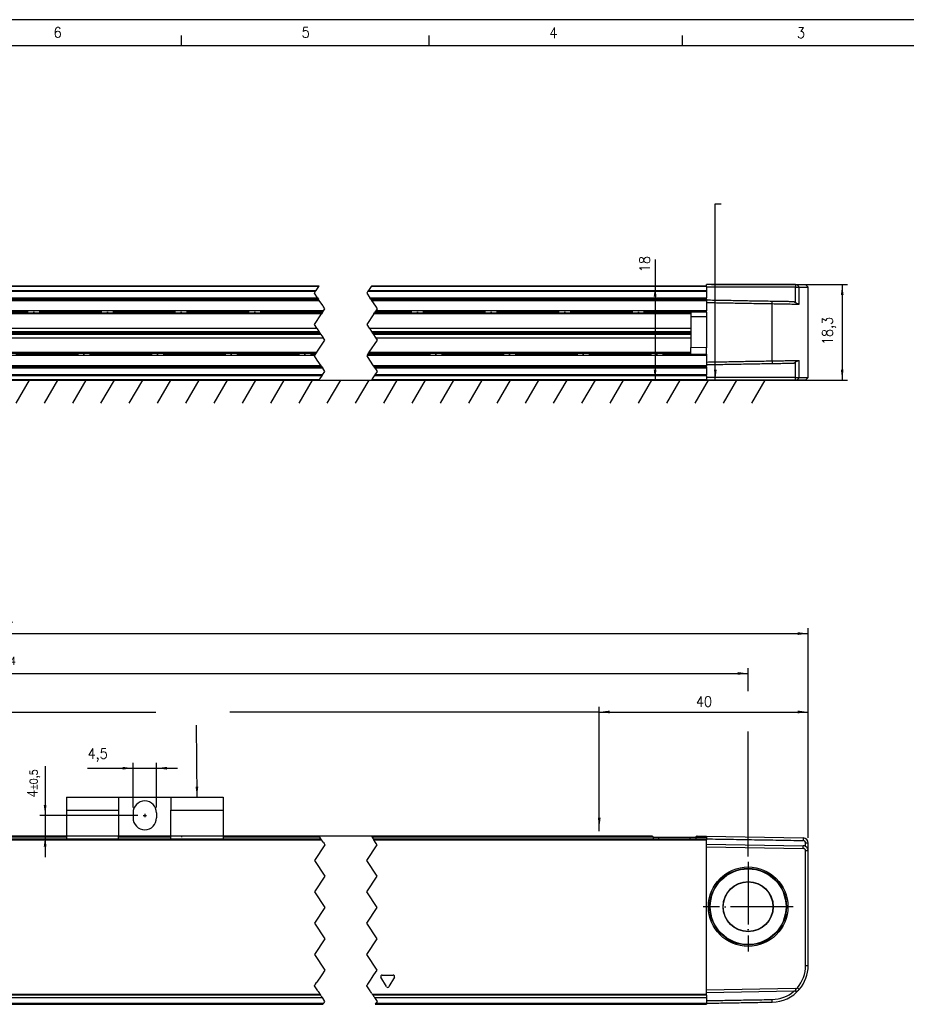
# Model space of a CAD drawing. Header units: millimetres. Extents: x -500 to 1129, y -592 to 328.
# Tile 16 of 23: x -180 to -10, y 139 to 328. Entities that reach past the tile are written whole.
import ezdxf

# ---------------------------------------------------------------- set-up
doc = ezdxf.new("R2010")
doc.units = ezdxf.units.MM
doc.linetypes.add('DOT_CENTER', pattern=[14, 12, -1, 0, -1])
doc.layers.add('1', color=7, linetype='Continuous')
doc.styles.add('CONVERTER_11', font='txt.shx', dxfattribs={"width": 0.9})
doc.dimstyles.new('ME10_DIM_12', dxfattribs={"dimtxt": 2, "dimasz": 2, "dimexe": 1, "dimexo": 1, "dimgap": 1, "dimtad": 1, "dimdsep": 46, "dimtxsty": 'CONVERTER_11', "dimsah": 1, "dimcen": 0.09, "dimclrd": 2, "dimclre": 2, "dimclrt": 2, "dimadec": 0, "dimazin": 0, "dimtfac": 1, "dimtdec": 4, "dimtix": 1, "dimtmove": 0, "dimatfit": 3, "dimfxl": 1, "dimtolj": 1, "dimtzin": 0, "dimarcsym": 0})
doc.dimstyles.new('ME10_DIM_13', dxfattribs={"dimtxt": 2, "dimasz": 2, "dimexe": 1, "dimexo": 1, "dimgap": 1, "dimtad": 1, "dimdsep": 46, "dimtxsty": 'CONVERTER_11', "dimsah": 1, "dimcen": 0.09, "dimclrd": 2, "dimclre": 2, "dimclrt": 2, "dimadec": 0, "dimazin": 0, "dimtfac": 1, "dimtdec": 4, "dimtix": 1, "dimtmove": 0, "dimatfit": 3, "dimfxl": 1, "dimtolj": 1, "dimtzin": 0, "dimarcsym": 0})
doc.dimstyles.new('ME10_DIM_22', dxfattribs={"dimtxt": 2, "dimasz": 2, "dimexe": 1, "dimexo": 1, "dimgap": 1, "dimtad": 1, "dimdsep": 46, "dimtxsty": 'CONVERTER_11', "dimsah": 1, "dimcen": 0.09, "dimclrd": 2, "dimclre": 2, "dimclrt": 2, "dimadec": 0, "dimazin": 0, "dimtfac": 1, "dimtdec": 4, "dimtix": 1, "dimtmove": 0, "dimatfit": 3, "dimfxl": 1, "dimtolj": 1, "dimtzin": 0, "dimarcsym": 0})
doc.dimstyles.new('ME10_DIM_23', dxfattribs={"dimtxt": 2, "dimasz": 2, "dimexe": 1, "dimexo": 1, "dimgap": 1, "dimtad": 1, "dimdsep": 46, "dimtxsty": 'CONVERTER_11', "dimsah": 1, "dimcen": 0.09, "dimclrd": 2, "dimclre": 2, "dimclrt": 2, "dimadec": 0, "dimazin": 0, "dimtol": 1, "dimtp": 0.5, "dimtm": 0.5, "dimtfac": 0.75, "dimtdec": 0, "dimtix": 1, "dimtmove": 0, "dimatfit": 3, "dimfxl": 1, "dimtolj": 1, "dimtzin": 0, "dimarcsym": 0})
doc.dimstyles.new('ME10_DIM_25', dxfattribs={"dimtxt": 2, "dimasz": 2, "dimexe": 1, "dimexo": 1, "dimgap": 1, "dimtad": 1, "dimdsep": 46, "dimtxsty": 'CONVERTER_11', "dimsah": 1, "dimcen": 0.09, "dimclrd": 2, "dimclre": 2, "dimclrt": 2, "dimadec": 0, "dimazin": 0, "dimtfac": 1, "dimtdec": 4, "dimtix": 1, "dimtmove": 0, "dimatfit": 3, "dimfxl": 1, "dimtolj": 1, "dimtzin": 0, "dimarcsym": 0})
doc.dimstyles.new('ME10_DIM_27', dxfattribs={"dimtxt": 2, "dimasz": 2, "dimexe": 1, "dimexo": 1, "dimgap": 1, "dimtad": 1, "dimdsep": 46, "dimtxsty": 'CONVERTER_11', "dimsah": 1, "dimcen": 0.09, "dimclrd": 2, "dimclre": 2, "dimclrt": 2, "dimadec": 0, "dimazin": 0, "dimtol": 1, "dimtp": 0.4, "dimtm": 0.4, "dimtfac": 0.75, "dimtdec": 0, "dimtix": 1, "dimtmove": 0, "dimatfit": 3, "dimfxl": 1, "dimtolj": 1, "dimtzin": 0, "dimarcsym": 0})
doc.dimstyles.new('ME10_DIM_28', dxfattribs={"dimtxt": 2, "dimasz": 2, "dimexe": 1, "dimexo": 1, "dimgap": 1, "dimtad": 1, "dimdsep": 46, "dimtxsty": 'CONVERTER_11', "dimsah": 1, "dimcen": 0.09, "dimclrd": 2, "dimclre": 2, "dimclrt": 2, "dimadec": 0, "dimazin": 0, "dimtol": 1, "dimtp": 0.4, "dimtm": 0.4, "dimtfac": 0.75, "dimtdec": 0, "dimtix": 1, "dimtmove": 0, "dimatfit": 3, "dimfxl": 1, "dimtolj": 1, "dimtzin": 0, "dimarcsym": 0})
doc.dimstyles.get("Standard").update_dxf_attribs({"dimtxt": 0.18, "dimasz": 0.18, "dimexe": 0.18, "dimexo": 0.0625, "dimgap": 0.09, "dimtad": 0, "dimtih": 1, "dimtoh": 1, "dimdec": 4, "dimzin": 0, "dimdsep": 46, "dimtxsty": 'Standard', "dimcen": 0.09, "dimadec": 0, "dimazin": 0, "dimtfac": 1, "dimtdec": 4, "dimtofl": 0, "dimtmove": 0, "dimatfit": 3, "dimfxl": 1, "dimtolj": 1, "dimtzin": 0, "dimarcsym": 0})

# ---------------------------------------------------------------- blocks, each defined once
blk = doc.blocks.new('REGLA_S-770__34', base_point=(-353.8, 258.75))
at = {"color": 7, "linetype": 'Continuous'}
for p, q in [((-353.3, 277.05), (-353.8, 276.55)), ((-353.8, 276.55), (-353.8, 259.25)), ((-352.1, 276.55), (-353.8, 276.55)), ((-351.72, 277.05), (-353.3, 277.05)), ((-351.36, 276.55), (-352.1, 276.55)), ((-351.35, 277.05), (-351.72, 277.05)), ((-337.3, 276.55), (-351.36, 276.55)), ((-334.3, 277.05), (-351.35, 277.05)), ((-334.3, 277.05), (-334.3, 276.75)), ((-316.17, 276.75), (-334.3, 276.75)), ((-276.43, 276.75), (-316.17, 276.75)), ((-244.3, 276.75), (-276.43, 276.75)), ((-203.87, 276.75), (-244.3, 276.75)), ((-122.39, 276.75), (-193.87, 276.75)), ((-48.27, 276.75), (-112.39, 276.75)), ((-31.22, 277.05), (-48.27, 277.05)), ((-48.27, 276.75), (-48.27, 277.05)), ((-48.27, 276.65), (-48.27, 276.75)), ((-48.27, 276.65), (-48.27, 276.55)), ((-48.27, 276.55), (-48.27, 275.93)), ((-31.21, 276.55), (-48.27, 276.55)), ((-48.27, 275.93), (-48.27, 275.75)), ((-48.27, 275.75), (-48.27, 274.49)), ((-31.22, 277.05), (-30.85, 277.05)), ((-31.21, 276.55), (-30.47, 276.55)), ((-30.85, 277.05), (-29.27, 277.05)), ((-30.47, 276.55), (-28.77, 276.55)), ((-29.27, 277.05), (-28.77, 276.55)), ((-28.77, 259.25), (-28.77, 276.55)), ((-351.04, 273.81), (-351.36, 273.59)), ((-244.3, 274.21), (-203.98, 274.21)), ((-193.98, 274.21), (-122.49, 274.21)), ((-112.49, 274.21), (-48.27, 274.21)), ((-48.27, 274.21), (-48.27, 274.49)), ((-48.27, 274.21), (-48.27, 274.1)), ((-48.27, 274.1), (-48.27, 274.01)), ((-48.27, 274.01), (-48.27, 273.6)), ((-48.27, 273.6), (-48.27, 271.98)), ((-31.53, 273.81), (-31.21, 273.59)), ((-51.27, 271.78), (-51.27, 270.83)), ((-48.27, 271.78), (-48.27, 271.98)), ((-48.27, 271.78), (-48.27, 270.85)), ((-48.27, 270.85), (-51.27, 270.83)), ((-51.27, 270.83), (-51.27, 264.97)), ((-244.3, 268.7), (-204.31, 268.7)), ((-244.3, 268.04), (-203.86, 268.04)), ((-194.31, 268.7), (-122.82, 268.7)), ((-193.86, 268.04), (-122.38, 268.04)), ((-112.82, 268.7), (-51.27, 268.7)), ((-112.38, 268.04), (-51.27, 268.04)), ((-203.67, 267.75), (-244.3, 267.75)), ((-203.48, 267.46), (-244.3, 267.46)), ((-203.04, 266.8), (-244.3, 266.8)), ((-122.19, 267.75), (-193.67, 267.75)), ((-122, 267.46), (-193.48, 267.46)), ((-121.56, 266.8), (-193.04, 266.8)), ((-51.27, 267.75), (-112.19, 267.75)), ((-51.27, 267.46), (-112, 267.46)), ((-51.27, 266.8), (-111.56, 266.8)), ((-51.27, 263.72), (-51.27, 264.97)), ((-48.27, 264.95), (-51.27, 264.97)), ((-48.27, 263.72), (-48.27, 264.95)), ((-351.04, 261.99), (-351.36, 262.21)), ((-48.27, 263.72), (-48.27, 263.52)), ((-48.27, 263.52), (-48.27, 262.2)), ((-31.53, 261.99), (-31.21, 262.21)), ((-203.37, 261.29), (-244.3, 261.29)), ((-121.88, 261.29), (-193.37, 261.29)), ((-48.27, 261.29), (-111.88, 261.29)), ((-48.27, 262.2), (-48.27, 261.7)), ((-48.27, 261.7), (-48.27, 261.49)), ((-48.27, 261.29), (-48.27, 261.49)), ((-48.27, 261.29), (-48.27, 261.01)), ((-48.27, 261.01), (-48.27, 259.75)), ((-352.1, 259.25), (-353.8, 259.25)), ((-353.3, 258.75), (-353.8, 259.25)), ((-351.72, 258.75), (-353.3, 258.75)), ((-351.36, 259.25), (-352.1, 259.25)), ((-351.35, 258.75), (-351.72, 258.75)), ((-351.36, 259.25), (-337.3, 259.25)), ((-351.35, 258.75), (-337.3, 258.75)), ((-337.3, 258.75), (-334.35, 258.75)), ((-328.57, 258.75), (-334.3, 258.75)), ((-320.03, 258.75), (-328.57, 258.75)), ((-316.17, 258.75), (-320.03, 258.75)), ((-276.43, 258.75), (-316.17, 258.75)), ((-272.57, 258.75), (-276.43, 258.75)), ((-264.03, 258.75), (-272.57, 258.75)), ((-244.3, 258.75), (-264.03, 258.75)), ((-203.87, 258.75), (-244.3, 258.75)), ((-193.87, 258.75), (-122.39, 258.75)), ((-112.39, 258.75), (-48.27, 258.75)), ((-48.27, 259.57), (-48.27, 259.75)), ((-48.27, 259.57), (-48.27, 259.25)), ((-48.27, 259.25), (-48.27, 258.85)), ((-31.21, 259.25), (-48.27, 259.25)), ((-48.27, 258.85), (-48.27, 258.8)), ((-48.27, 258.8), (-48.27, 258.75)), ((-48.27, 258.8), (-48.22, 258.8)), ((-48.22, 258.8), (-48.22, 258.75)), ((-31.22, 258.75), (-48.22, 258.75)), ((-30.85, 258.75), (-31.22, 258.75)), ((-31.21, 259.25), (-30.47, 259.25)), ((-29.27, 258.75), (-30.85, 258.75)), ((-30.47, 259.25), (-28.77, 259.25)), ((-29.27, 258.75), (-28.77, 259.25))]:
    blk.add_line(p, q, dxfattribs=at)
at = {"color": 3, "linetype": 'Continuous'}
for p, q in [((-351.72, 277.05), (-352.1, 276.55)), ((-352.1, 276.55), (-352.1, 273.29)), ((-351.35, 277.05), (-351.36, 276.55)), ((-351.36, 276.55), (-351.36, 273.59)), ((-276.48, 276.65), (-316.11, 276.65)), ((-203.94, 276.65), (-244.3, 276.65)), ((-244.3, 275.93), (-204.42, 275.93)), ((-244.3, 275.75), (-204.54, 275.75)), ((-194.54, 275.75), (-123.06, 275.75)), ((-194.42, 275.93), (-122.94, 275.93)), ((-122.46, 276.65), (-193.94, 276.65)), ((-113.06, 275.75), (-48.27, 275.75)), ((-112.94, 275.93), (-48.27, 275.93)), ((-48.27, 276.65), (-112.46, 276.65)), ((-31.22, 277.05), (-31.21, 276.55)), ((-31.21, 273.59), (-31.21, 276.55)), ((-30.47, 276.55), (-30.85, 277.05)), ((-30.47, 273.29), (-30.47, 276.55)), ((-346.92, 273.38), (-346.92, 273.88)), ((-244.3, 274.49), (-204.17, 274.49)), ((-244.3, 274.01), (-203.84, 274.01)), ((-194.17, 274.49), (-122.68, 274.49)), ((-193.84, 274.01), (-122.36, 274.01)), ((-112.68, 274.49), (-48.27, 274.49)), ((-112.36, 274.01), (-48.27, 274.01)), ((-35.65, 273.38), (-35.65, 273.88)), ((-346.92, 273.38), (-346.92, 262.42)), ((-203.05, 271.98), (-244.3, 271.98)), ((-244.3, 271.64), (-203.28, 271.64)), ((-193.28, 271.64), (-121.8, 271.64)), ((-121.57, 271.98), (-193.05, 271.98)), ((-111.8, 271.64), (-51.27, 271.64)), ((-48.27, 271.98), (-111.57, 271.98)), ((-35.65, 262.42), (-35.65, 273.38)), ((-203.41, 271.44), (-244.3, 271.44)), ((-121.93, 271.44), (-193.41, 271.44)), ((-51.27, 271.44), (-111.93, 271.44)), ((-48.27, 270.85), (-48.27, 264.95)), ((-352.1, 262.51), (-352.1, 259.25)), ((-351.36, 262.21), (-351.36, 259.25)), ((-346.92, 262.42), (-346.92, 261.92)), ((-244.3, 264.06), (-204.33, 264.06)), ((-204.46, 263.86), (-244.3, 263.86)), ((-244.3, 263.52), (-204.69, 263.52)), ((-194.69, 263.52), (-123.21, 263.52)), ((-122.98, 263.86), (-194.46, 263.86)), ((-194.33, 264.06), (-122.85, 264.06)), ((-113.21, 263.52), (-48.27, 263.52)), ((-51.27, 263.86), (-112.98, 263.86)), ((-112.85, 264.06), (-51.27, 264.06)), ((-35.65, 262.42), (-35.65, 261.92)), ((-31.21, 259.25), (-31.21, 262.21)), ((-30.47, 259.25), (-30.47, 262.51)), ((-203.5, 261.49), (-244.3, 261.49)), ((-203.18, 261.01), (-244.3, 261.01)), ((-122.02, 261.49), (-193.5, 261.49)), ((-121.69, 261.01), (-193.18, 261.01)), ((-48.27, 261.49), (-112.02, 261.49)), ((-48.27, 261.01), (-111.69, 261.01)), ((-351.72, 258.75), (-352.1, 259.25)), ((-351.35, 258.75), (-351.36, 259.25)), ((-316.11, 258.85), (-276.48, 258.85)), ((-203.2, 259.75), (-244.3, 259.75)), ((-203.33, 259.57), (-244.3, 259.57)), ((-244.3, 258.85), (-203.81, 258.85)), ((-193.81, 258.85), (-122.32, 258.85)), ((-121.84, 259.57), (-193.33, 259.57)), ((-121.72, 259.75), (-193.2, 259.75)), ((-112.32, 258.85), (-48.27, 258.85)), ((-48.27, 259.57), (-111.84, 259.57)), ((-48.27, 259.75), (-111.72, 259.75)), ((-31.22, 258.75), (-31.21, 259.25)), ((-30.85, 258.75), (-30.47, 259.25))]:
    blk.add_line(p, q, dxfattribs=at)
at = {"color": 2, "linetype": 'DOT_CENTER'}
for p, q in [((-204.77, 275.4), (-204.54, 275.75)), ((-204.54, 275.75), (-204.42, 275.93)), ((-204.42, 275.93), (-203.94, 276.65)), ((-203.94, 276.65), (-203.87, 276.75)), ((-194.54, 275.75), (-194.77, 275.4)), ((-194.42, 275.93), (-194.54, 275.75)), ((-193.94, 276.65), (-194.42, 275.93)), ((-193.87, 276.75), (-193.94, 276.65)), ((-123.29, 275.4), (-123.06, 275.75)), ((-123.06, 275.75), (-122.94, 275.93)), ((-122.94, 275.93), (-122.46, 276.65)), ((-122.46, 276.65), (-122.39, 276.75)), ((-113.06, 275.75), (-113.29, 275.4)), ((-112.94, 275.93), (-113.06, 275.75)), ((-112.46, 276.65), (-112.94, 275.93)), ((-112.39, 276.75), (-112.46, 276.65)), ((-204.17, 274.49), (-204.77, 275.4)), ((-204.17, 274.49), (-203.98, 274.21)), ((-203.84, 274.01), (-203.98, 274.21)), ((-203.12, 272.92), (-203.84, 274.01)), ((-194.77, 275.4), (-194.17, 274.49)), ((-193.98, 274.21), (-194.17, 274.49)), ((-193.98, 274.21), (-193.84, 274.01)), ((-193.84, 274.01), (-193.17, 273)), ((-122.68, 274.49), (-123.29, 275.4)), ((-122.68, 274.49), (-122.49, 274.21)), ((-122.36, 274.01), (-122.49, 274.21)), ((-121.69, 273), (-122.36, 274.01)), ((-113.29, 275.4), (-112.68, 274.49)), ((-112.49, 274.21), (-112.68, 274.49)), ((-112.49, 274.21), (-112.36, 274.01)), ((-112.36, 274.01), (-111.63, 272.92)), ((-203.18, 271.78), (-244.3, 271.78)), ((-203.28, 271.64), (-203.41, 271.44)), ((-203.28, 271.64), (-203.18, 271.78)), ((-203.18, 271.78), (-203.13, 271.86)), ((-203.13, 271.86), (-203.05, 271.98)), ((-202.77, 272.4), (-203.12, 272.92)), ((-203.05, 271.98), (-202.77, 272.4)), ((-193.41, 271.44), (-193.28, 271.64)), ((-193.18, 271.78), (-193.28, 271.64)), ((-193.13, 271.86), (-193.18, 271.78)), ((-121.7, 271.78), (-193.18, 271.78)), ((-193.17, 273), (-193.12, 272.92)), ((-193.05, 271.98), (-193.13, 271.86)), ((-193.12, 272.92), (-192.77, 272.4)), ((-192.77, 272.4), (-193.05, 271.98)), ((-121.8, 271.64), (-121.93, 271.44)), ((-121.8, 271.64), (-121.7, 271.78)), ((-121.7, 271.78), (-121.65, 271.86)), ((-121.63, 272.92), (-121.69, 273)), ((-121.65, 271.86), (-121.57, 271.98)), ((-121.29, 272.4), (-121.63, 272.92)), ((-121.57, 271.98), (-121.29, 272.4)), ((-111.93, 271.44), (-111.8, 271.64)), ((-111.7, 271.78), (-111.8, 271.64)), ((-111.65, 271.85), (-111.7, 271.78)), ((-48.27, 271.78), (-111.7, 271.78)), ((-111.57, 271.98), (-111.65, 271.85)), ((-111.63, 272.92), (-111.29, 272.4)), ((-111.29, 272.4), (-111.57, 271.98)), ((-204.77, 269.4), (-203.41, 271.44)), ((-193.41, 271.44), (-194.77, 269.4)), ((-123.29, 269.4), (-121.93, 271.44)), ((-111.93, 271.44), (-113.29, 269.4)), ((-204.31, 268.7), (-204.77, 269.4)), ((-204.21, 268.55), (-204.31, 268.7)), ((-203.86, 268.04), (-204.21, 268.55)), ((-203.67, 267.75), (-203.86, 268.04)), ((-194.77, 269.4), (-194.31, 268.7)), ((-194.31, 268.7), (-194.21, 268.55)), ((-194.21, 268.55), (-193.86, 268.04)), ((-193.86, 268.04), (-193.67, 267.75)), ((-122.82, 268.7), (-123.29, 269.4)), ((-122.72, 268.55), (-122.82, 268.7)), ((-122.38, 268.04), (-122.72, 268.55)), ((-122.19, 267.75), (-122.38, 268.04)), ((-113.29, 269.4), (-112.82, 268.7)), ((-112.82, 268.7), (-112.72, 268.55)), ((-112.72, 268.55), (-112.38, 268.04)), ((-112.38, 268.04), (-112.19, 267.75)), ((-204.33, 264.06), (-202.77, 266.4)), ((-203.48, 267.46), (-203.67, 267.75)), ((-203.14, 266.95), (-203.48, 267.46)), ((-203.04, 266.8), (-203.14, 266.95)), ((-202.77, 266.4), (-203.04, 266.8)), ((-192.77, 266.4), (-194.33, 264.06)), ((-193.67, 267.75), (-193.48, 267.46)), ((-193.48, 267.46), (-193.14, 266.95)), ((-193.14, 266.95), (-193.04, 266.8)), ((-193.04, 266.8), (-192.77, 266.4)), ((-122.85, 264.06), (-121.29, 266.4)), ((-122, 267.46), (-122.19, 267.75)), ((-121.65, 266.95), (-122, 267.46)), ((-121.56, 266.8), (-121.65, 266.95)), ((-121.29, 266.4), (-121.56, 266.8)), ((-111.29, 266.4), (-112.85, 264.06)), ((-112.19, 267.75), (-112, 267.46)), ((-112, 267.46), (-111.65, 266.95)), ((-111.65, 266.95), (-111.56, 266.8)), ((-111.56, 266.8), (-111.29, 266.4)), ((-244.3, 263.72), (-204.56, 263.72)), ((-204.77, 263.4), (-204.69, 263.52)), ((-204.23, 262.58), (-204.77, 263.4)), ((-204.69, 263.52), (-204.61, 263.65)), ((-204.61, 263.65), (-204.56, 263.72)), ((-204.56, 263.72), (-204.46, 263.86)), ((-204.33, 264.06), (-204.46, 263.86)), ((-203.5, 261.49), (-204.23, 262.58)), ((-194.69, 263.52), (-194.77, 263.4)), ((-194.77, 263.4), (-194.23, 262.58)), ((-194.61, 263.65), (-194.69, 263.52)), ((-194.56, 263.72), (-194.61, 263.65)), ((-194.46, 263.86), (-194.56, 263.72)), ((-194.56, 263.72), (-123.08, 263.72)), ((-194.46, 263.86), (-194.33, 264.06)), ((-194.23, 262.58), (-193.5, 261.49)), ((-123.29, 263.4), (-123.21, 263.52)), ((-122.75, 262.58), (-123.29, 263.4)), ((-123.21, 263.52), (-123.12, 263.65)), ((-123.12, 263.65), (-123.08, 263.72)), ((-123.08, 263.72), (-122.98, 263.86)), ((-122.85, 264.06), (-122.98, 263.86)), ((-122.02, 261.49), (-122.75, 262.58)), ((-113.21, 263.52), (-113.29, 263.4)), ((-113.29, 263.4), (-112.75, 262.58)), ((-113.12, 263.65), (-113.21, 263.52)), ((-113.08, 263.72), (-113.12, 263.65)), ((-112.98, 263.86), (-113.08, 263.72)), ((-113.08, 263.72), (-48.27, 263.72)), ((-112.98, 263.86), (-112.85, 264.06)), ((-112.75, 262.58), (-112.02, 261.49)), ((-203.37, 261.29), (-203.5, 261.49)), ((-203.37, 261.29), (-203.18, 261.01)), ((-203.2, 259.75), (-202.77, 260.4)), ((-202.77, 260.4), (-203.18, 261.01)), ((-193.5, 261.49), (-193.37, 261.29)), ((-193.18, 261.01), (-193.37, 261.29)), ((-192.77, 260.4), (-193.2, 259.75)), ((-193.18, 261.01), (-192.77, 260.4)), ((-121.88, 261.29), (-122.02, 261.49)), ((-121.88, 261.29), (-121.69, 261.01)), ((-121.72, 259.75), (-121.29, 260.4)), ((-121.29, 260.4), (-121.69, 261.01)), ((-112.02, 261.49), (-111.88, 261.29)), ((-111.69, 261.01), (-111.88, 261.29)), ((-111.29, 260.4), (-111.72, 259.75)), ((-111.69, 261.01), (-111.29, 260.4)), ((-203.81, 258.85), (-203.87, 258.75)), ((-203.74, 258.95), (-203.81, 258.85)), ((-203.74, 258.95), (-203.33, 259.57)), ((-203.33, 259.57), (-203.2, 259.75)), ((-193.81, 258.85), (-193.87, 258.75)), ((-193.74, 258.95), (-193.81, 258.85)), ((-193.33, 259.57), (-193.74, 258.95)), ((-193.2, 259.75), (-193.33, 259.57)), ((-122.39, 258.75), (-122.32, 258.85)), ((-122.32, 258.85), (-122.26, 258.95)), ((-122.26, 258.95), (-121.84, 259.57)), ((-121.84, 259.57), (-121.72, 259.75)), ((-112.32, 258.85), (-112.39, 258.75)), ((-112.26, 258.95), (-112.32, 258.85)), ((-111.84, 259.57), (-112.26, 258.95)), ((-111.72, 259.75), (-111.84, 259.57))]:
    blk.add_line(p, q, dxfattribs=at)
at = {"color": 7, "linetype": 'Continuous'}
for points, knots in [([(-351.36, 273.59), (-351.42, 273.55), (-351.55, 273.47), (-351.73, 273.38), (-351.89, 273.32), (-351.98, 273.3), (-352.02, 273.3)], [0, 0, 0, 0, 0.2322232, 0.4424336, 0.6192326, 0.7333374, 0.7333374, 0.7333374, 0.7333374]), ([(-346.92, 273.88), (-347.37, 273.87), (-348.25, 273.86), (-349.39, 273.84), (-350.31, 273.82), (-350.8, 273.81), (-351.04, 273.81)], [0, 0, 0, 0, 1.348748, 2.635871, 3.411692, 4.119118, 4.119118, 4.119118, 4.119118]), ([(-337.3, 274.05), (-337.85, 274.04), (-338.95, 274.02), (-341.1, 273.98), (-343.76, 273.93), (-345.87, 273.9), (-346.92, 273.88)], [0, 0, 0, 0, 1.651431, 3.302863, 6.463121, 9.622621, 9.622621, 9.622621, 9.622621]), ([(-337.3, 273.55), (-337.85, 273.54), (-338.95, 273.52), (-341.1, 273.48), (-343.76, 273.43), (-345.87, 273.4), (-346.92, 273.38)], [0, 0, 0, 0, 1.651431, 3.302863, 6.463247, 9.623627, 9.623627, 9.623627, 9.623627]), ([(-48.27, 274.1), (-47.22, 274.08), (-45.12, 274.05), (-41.97, 273.99), (-38.81, 273.93), (-36.7, 273.9), (-35.65, 273.88)], [0, 0, 0, 0, 3.15166, 6.30332, 9.463578, 12.623077, 12.623077, 12.623077, 12.623077]), ([(-48.27, 273.6), (-47.22, 273.58), (-45.12, 273.55), (-41.97, 273.49), (-38.81, 273.43), (-36.7, 273.4), (-35.65, 273.38)], [0, 0, 0, 0, 3.15166, 6.30332, 9.463704, 12.624084, 12.624084, 12.624084, 12.624084]), ([(-35.65, 273.88), (-35.2, 273.87), (-34.32, 273.86), (-33.19, 273.84), (-32.26, 273.82), (-31.77, 273.81), (-31.53, 273.81)], [0, 0, 0, 0, 1.348748, 2.635871, 3.411692, 4.119118, 4.119118, 4.119118, 4.119118]), ([(-30.58, 273.29), (-30.63, 273.31), (-30.71, 273.33), (-30.86, 273.39), (-31.02, 273.47), (-31.15, 273.55), (-31.21, 273.59)], [0, 0, 0, 0, 0.147767, 0.2645368, 0.4747472, 0.7069704, 0.7069704, 0.7069704, 0.7069704]), ([(-352.02, 273.3), (-352.03, 273.3), (-352.03, 273.29), (-352.05, 273.29), (-352.07, 273.29), (-352.09, 273.29), (-352.1, 273.29)], [0, 0, 0, 0, 0.01147354, 0.02791972, 0.05213133, 0.0755653, 0.0755653, 0.0755653, 0.0755653]), ([(-346.92, 273.38), (-347.41, 273.37), (-348.35, 273.36), (-349.7, 273.33), (-350.92, 273.31), (-351.67, 273.3), (-352.02, 273.3)], [0, 0, 0, 0, 1.45285, 2.839722, 4.057135, 5.101113, 5.101113, 5.101113, 5.101113]), ([(-35.65, 273.38), (-35.17, 273.37), (-34.22, 273.36), (-32.87, 273.33), (-31.67, 273.31), (-30.92, 273.3), (-30.58, 273.29)], [0, 0, 0, 0, 1.45285, 2.839722, 4.039971, 5.07247, 5.07247, 5.07247, 5.07247]), ([(-30.58, 273.29), (-30.56, 273.29), (-30.53, 273.29), (-30.49, 273.29), (-30.47, 273.29)], [0, 0, 0, 0, 0.0523113, 0.1039868, 0.1039868, 0.1039868, 0.1039868]), ([(-352.01, 262.51), (-352.02, 262.51), (-352.05, 262.51), (-352.08, 262.51), (-352.1, 262.51)], [0, 0, 0, 0, 0.04570452, 0.09092027, 0.09092027, 0.09092027, 0.09092027]), ([(-346.92, 262.42), (-347.41, 262.43), (-348.35, 262.44), (-349.7, 262.47), (-350.91, 262.49), (-351.66, 262.5), (-352.01, 262.51)], [0, 0, 0, 0, 1.45285, 2.839722, 4.047794, 5.085535, 5.085535, 5.085535, 5.085535]), ([(-352.01, 262.51), (-351.96, 262.5), (-351.88, 262.47), (-351.74, 262.42), (-351.56, 262.34), (-351.43, 262.26), (-351.36, 262.21)], [0, 0, 0, 0, 0.1301788, 0.2770345, 0.4475943, 0.7194568, 0.7194568, 0.7194568, 0.7194568]), ([(-337.3, 262.25), (-337.85, 262.26), (-338.95, 262.28), (-341.1, 262.32), (-343.76, 262.37), (-345.87, 262.4), (-346.92, 262.42)], [0, 0, 0, 0, 1.651431, 3.302863, 6.463247, 9.623627, 9.623627, 9.623627, 9.623627]), ([(-48.27, 262.2), (-47.22, 262.22), (-45.12, 262.25), (-41.97, 262.31), (-38.81, 262.37), (-36.7, 262.4), (-35.65, 262.42)], [0, 0, 0, 0, 3.15166, 6.30332, 9.463704, 12.624084, 12.624084, 12.624084, 12.624084]), ([(-35.65, 262.42), (-35.17, 262.43), (-34.22, 262.44), (-32.87, 262.47), (-31.67, 262.49), (-30.92, 262.5), (-30.58, 262.5)], [0, 0, 0, 0, 1.45285, 2.839722, 4.039972, 5.072502, 5.072502, 5.072502, 5.072502]), ([(-31.21, 262.21), (-31.14, 262.26), (-31.01, 262.34), (-30.84, 262.42), (-30.71, 262.47), (-30.63, 262.49), (-30.58, 262.5)], [0, 0, 0, 0, 0.2718624, 0.4424223, 0.5587957, 0.7044347, 0.7044347, 0.7044347, 0.7044347]), ([(-30.58, 262.5), (-30.57, 262.5), (-30.55, 262.5), (-30.52, 262.51), (-30.5, 262.51), (-30.48, 262.51), (-30.47, 262.51)], [0, 0, 0, 0, 0.0284586, 0.0568573, 0.0806427, 0.1045031, 0.1045031, 0.1045031, 0.1045031]), ([(-346.92, 261.92), (-347.37, 261.93), (-348.25, 261.94), (-349.39, 261.96), (-350.31, 261.98), (-350.8, 261.99), (-351.04, 261.99)], [0, 0, 0, 0, 1.348748, 2.635871, 3.411692, 4.119118, 4.119118, 4.119118, 4.119118]), ([(-337.3, 261.75), (-337.85, 261.76), (-338.95, 261.78), (-341.1, 261.82), (-343.76, 261.87), (-345.87, 261.9), (-346.92, 261.92)], [0, 0, 0, 0, 1.651431, 3.302863, 6.463121, 9.622621, 9.622621, 9.622621, 9.622621]), ([(-48.27, 261.7), (-47.22, 261.72), (-45.12, 261.75), (-41.97, 261.81), (-38.81, 261.87), (-36.7, 261.9), (-35.65, 261.92)], [0, 0, 0, 0, 3.15166, 6.30332, 9.463578, 12.623077, 12.623077, 12.623077, 12.623077]), ([(-35.65, 261.92), (-35.2, 261.93), (-34.32, 261.94), (-33.19, 261.96), (-32.26, 261.98), (-31.77, 261.99), (-31.53, 261.99)], [0, 0, 0, 0, 1.348748, 2.635871, 3.411692, 4.119118, 4.119118, 4.119118, 4.119118])]:
    blk.add_open_spline(points, degree=3, knots=knots, dxfattribs=at)
blk = doc.blocks.new('REGLA_S2-770__36', base_point=(-353.8, 258.75))
blk.add_blockref('REGLA_S-770__34', (-353.8, 258.75))
blk = doc.blocks.new('*D63')
at = {"layer": '1', "color": 2, "linetype": 'Continuous'}
for p, q in [((-58.08, 281.82), (-58.08, 276.75)), ((-49.27, 276.75), (-59.08, 276.75)), ((-58.08, 276.75), (-58.08, 258.75)), ((-49.27, 258.75), (-59.08, 258.75))]:
    blk.add_line(p, q, dxfattribs=at)
at = {"layer": '1', "color": 2}
for points in [[(-57.81, 274.75), (-58.34, 274.75), (-58.08, 276.75)], [(-58.34, 260.75), (-57.81, 260.75), (-58.08, 258.75)]]:
    blk.add_solid(points, dxfattribs=at)
at = {"layer": '1', "color": 2, "insert": (-59.08, 279.42), "char_height": 2, "attachment_point": 7, "rotation": 90, "line_spacing_factor": 0.60024, "style": 'CONVERTER_11'}
blk.add_mtext('18', dxfattribs=at)
blk = doc.blocks.new('*D64')
at = {"layer": '1', "color": 2, "linetype": 'Continuous'}
for p, q in [((-47.27, 277.05), (-21.26, 277.05)), ((-22.26, 277.05), (-22.26, 258.75)), ((-30.22, 258.75), (-21.26, 258.75))]:
    blk.add_line(p, q, dxfattribs=at)
at = {"layer": '1', "color": 2}
for points in [[(-22, 275.05), (-22.52, 275.05), (-22.26, 277.05)], [(-22.52, 260.75), (-22, 260.75), (-22.26, 258.75)]]:
    blk.add_solid(points, dxfattribs=at)
at = {"layer": '1', "color": 2, "insert": (-23.46, 265.45), "char_height": 2, "attachment_point": 7, "rotation": 90, "line_spacing_factor": 0.60024, "style": 'CONVERTER_11'}
blk.add_mtext('18,3', dxfattribs=at)
blk = doc.blocks.new('SLOT_CENTER', base_point=(-25, 0))
at = {"layer": '1', "color": 7}
blk.add_point((-155.77, 175.35), dxfattribs=at)
blk = doc.blocks.new('SOPORTE_INTERMEDIO_S__40', base_point=(-170.77, 170.86))
at = {"color": 7, "linetype": 'Continuous'}
for p, q in [((-170.77, 178.85), (-160.77, 178.85)), ((-170.77, 178.85), (-170.77, 176.35)), ((-160.77, 178.85), (-160.77, 176.35)), ((-160.77, 178.85), (-150.77, 178.85)), ((-150.77, 178.85), (-150.77, 176.35)), ((-150.77, 178.85), (-140.77, 178.85)), ((-140.77, 178.85), (-140.77, 176.35)), ((-170.77, 176.35), (-170.77, 171.35)), ((-160.77, 176.35), (-160.77, 171.35)), ((-158.02, 175.85), (-158.02, 174.85)), ((-153.52, 175.85), (-153.52, 174.85)), ((-150.77, 171.35), (-150.77, 176.35)), ((-140.77, 176.35), (-140.77, 171.35)), ((-160.77, 171.35), (-170.77, 171.35)), ((-170.77, 171.35), (-170.77, 170.86)), ((-150.77, 171.35), (-160.77, 171.35)), ((-160.77, 170.86), (-160.77, 171.35)), ((-140.77, 171.35), (-150.77, 171.35)), ((-150.77, 170.86), (-150.77, 171.35)), ((-140.77, 171.35), (-140.77, 170.86))]:
    blk.add_line(p, q, dxfattribs=at)
at = {"color": 3, "linetype": 'Continuous'}
for p, q in [((-170.77, 176.35), (-160.77, 176.35)), ((-150.77, 176.35), (-140.77, 176.35))]:
    blk.add_line(p, q, dxfattribs=at)
at = {"color": 7, "linetype": 'Continuous'}
for centre, start, end in [((-155.77, 175.85), 0, 180), ((-155.77, 174.85), 180, 0)]:
    blk.add_arc(centre, 2.25, start, end, dxfattribs=at)
at = {"layer": '1', "color": 2, "linetype": 'DOT_CENTER'}
for p, q in [((-155.77, 175.66), (-155.77, 175.02)), ((-156.08, 175.35), (-155.43, 175.35))]:
    blk.add_line(p, q, dxfattribs=at)
at = {"layer": '1'}
blk.add_blockref('SLOT_CENTER', (-25, 0), dxfattribs=at)
blk = doc.blocks.new('REGLA_S-770__42', base_point=(-353.8, 139.15))
at = {"color": 7, "linetype": 'Continuous'}
for p, q in [((-170.77, 171.35), (-193.87, 171.35)), ((-160.77, 171.35), (-170.77, 171.35)), ((-150.77, 171.35), (-160.77, 171.35)), ((-140.77, 171.35), (-150.77, 171.35)), ((-122.39, 171.35), (-140.77, 171.35)), ((-58.74, 171.35), (-112.39, 171.35)), ((-58.44, 171.15), (-58.44, 170.86)), ((-58.44, 171.15), (-57.37, 171.15)), ((-57.37, 171.15), (-51.37, 171.15)), ((-51.37, 171.15), (-50.3, 171.15)), ((-50.3, 171.15), (-50.3, 170.86)), ((-50.01, 171.35), (-49.27, 171.35)), ((-49.27, 171.35), (-48.27, 171.35)), ((-48.27, 171.35), (-48.27, 171.15)), ((-48.27, 171.35), (-29.76, 171.03)), ((-48.27, 171.15), (-48.27, 170.85)), ((-48.27, 170.85), (-48.27, 170.66)), ((-48.27, 169.95), (-48.27, 170.66)), ((-48.27, 169.95), (-48.27, 169.94)), ((-48.27, 169.85), (-48.27, 169.94)), ((-48.27, 169.85), (-29.76, 169.53)), ((-48.27, 169.35), (-48.27, 169.85)), ((-28.77, 168.53), (-28.77, 170.03)), ((-48.27, 169.35), (-29.76, 169.03)), ((-48.27, 141.85), (-48.27, 169.35)), ((-29.27, 146.57), (-29.27, 168.53)), ((-28.77, 146.57), (-28.77, 168.53)), ((-31.22, 142.15), (-48.27, 141.85)), ((-48.27, 141.36), (-48.27, 141.85)), ((-31.53, 141.64), (-48.27, 141.36)), ((-31.21, 141.65), (-31.53, 141.64)), ((-193.26, 140.43), (-121.78, 140.43)), ((-111.78, 140.43), (-48.27, 140.43)), ((-48.27, 141.05), (-48.27, 141.36)), ((-48.27, 140.88), (-48.27, 141.05)), ((-48.27, 140.88), (-48.27, 140.46)), ((-48.27, 140.46), (-48.27, 140.43)), ((-48.27, 140.43), (-48.27, 139.85)), ((-48.27, 139.85), (-48.27, 139.35)), ((-193.14, 139.15), (-121.66, 139.15)), ((-111.66, 139.15), (-48.27, 139.15)), ((-48.27, 139.35), (-48.27, 139.15))]:
    blk.add_line(p, q, dxfattribs=at)
at = {"color": 3, "linetype": 'Continuous'}
for p, q in [((-170.77, 171.15), (-193.74, 171.15)), ((-193.41, 170.66), (-121.93, 170.66)), ((-150.77, 171.15), (-160.77, 171.15)), ((-122.26, 171.15), (-140.77, 171.15)), ((-58.44, 171.15), (-112.26, 171.15)), ((-111.93, 170.66), (-48.27, 170.66)), ((-57.37, 170.86), (-57.37, 171.15)), ((-51.37, 170.86), (-51.37, 171.15)), ((-50.3, 171.15), (-48.27, 171.15)), ((-29.76, 171.03), (-29.76, 170.83)), ((-29.76, 170.83), (-29.76, 170.53)), ((-28.77, 170.03), (-29.27, 170.03)), ((-29.76, 169.03), (-29.76, 169.53)), ((-28.77, 168.53), (-29.27, 168.53)), ((-29.27, 146.57), (-28.77, 146.57)), ((-109.49, 142.53), (-110.56, 144.37)), ((-110.34, 144.75), (-108.21, 144.75)), ((-107.99, 144.37), (-109.06, 142.53)), ((-31.22, 142.15), (-31.21, 141.65)), ((-30.48, 141.99), (-30.85, 142.32)), ((-122.19, 141.05), (-193.67, 141.05)), ((-122.07, 140.88), (-193.56, 140.88)), ((-193.28, 140.46), (-121.8, 140.46)), ((-48.27, 141.05), (-112.19, 141.05)), ((-48.27, 140.88), (-112.07, 140.88)), ((-111.8, 140.46), (-48.27, 140.46)), ((-35.65, 139.57), (-35.65, 140.07)), ((-193.01, 139.35), (-121.52, 139.35)), ((-111.52, 139.35), (-48.27, 139.35))]:
    blk.add_line(p, q, dxfattribs=at)
at = {"color": 2, "linetype": 'Continuous'}
for p, q in [((-193.54, 170.86), (-122.06, 170.86)), ((-122.26, 171.15), (-122.39, 171.35)), ((-122.06, 170.86), (-122.26, 171.15)), ((-122.05, 170.84), (-122.06, 170.86)), ((-121.93, 170.66), (-122.05, 170.84)), ((-121.58, 170.14), (-121.93, 170.66)), ((-121.58, 170.14), (-121.45, 169.95)), ((-121.45, 169.95), (-121.29, 169.7)), ((-112.39, 171.35), (-112.26, 171.15)), ((-112.26, 171.15), (-112.06, 170.86)), ((-112.06, 170.86), (-48.27, 170.85)), ((-112.06, 170.86), (-112.05, 170.84)), ((-112.05, 170.84), (-111.93, 170.66)), ((-111.58, 170.14), (-111.93, 170.66)), ((-111.45, 169.95), (-111.58, 170.14)), ((-111.45, 169.94), (-111.45, 169.95)), ((-111.29, 169.7), (-111.45, 169.94)), ((-121.29, 169.7), (-123.29, 166.7)), ((-113.29, 166.7), (-111.29, 169.7)), ((-123.29, 166.7), (-121.29, 163.7)), ((-111.29, 163.7), (-113.29, 166.7)), ((-121.29, 163.7), (-123.29, 160.7)), ((-113.29, 160.7), (-111.29, 163.7)), ((-123.29, 160.7), (-121.29, 157.7)), ((-111.29, 157.7), (-113.29, 160.7)), ((-121.29, 157.7), (-123.29, 154.7)), ((-113.29, 154.7), (-111.29, 157.7)), ((-123.29, 154.7), (-121.29, 151.7)), ((-111.29, 151.7), (-113.29, 154.7)), ((-121.29, 151.7), (-123.29, 148.7)), ((-113.29, 148.7), (-111.29, 151.7)), ((-123.29, 148.7), (-121.29, 145.7)), ((-111.29, 145.7), (-113.29, 148.7)), ((-121.29, 145.7), (-121.9, 144.79)), ((-111.9, 144.79), (-111.29, 145.7)), ((-122.87, 143.33), (-122.83, 143.38)), ((-122.45, 143.96), (-122.83, 143.38)), ((-122.41, 144.02), (-122.45, 143.96)), ((-121.9, 144.79), (-122.41, 144.02)), ((-113.07, 143.02), (-112.83, 143.38)), ((-112.83, 143.38), (-112.45, 143.96)), ((-112.45, 143.96), (-112.43, 143.99)), ((-112.43, 143.99), (-112.41, 144.02)), ((-112.41, 144.02), (-112.37, 144.08)), ((-112.37, 144.08), (-111.9, 144.79)), ((-123.29, 142.7), (-123.19, 142.85)), ((-122.63, 141.72), (-123.29, 142.7)), ((-123.19, 142.85), (-123.07, 143.02)), ((-123.07, 143.02), (-122.87, 143.33)), ((-122.63, 141.72), (-122.58, 141.63)), ((-122.58, 141.63), (-122.39, 141.36)), ((-113.29, 142.7), (-113.19, 142.85)), ((-112.63, 141.72), (-113.29, 142.7)), ((-113.19, 142.85), (-113.07, 143.02)), ((-112.58, 141.63), (-112.63, 141.72)), ((-112.39, 141.36), (-112.58, 141.63)), ((-122.39, 141.36), (-122.33, 141.25)), ((-122.29, 141.19), (-122.33, 141.25)), ((-122.21, 141.09), (-122.29, 141.19)), ((-122.21, 141.09), (-122.19, 141.05)), ((-122.18, 141.04), (-122.19, 141.05)), ((-122.07, 140.88), (-122.18, 141.04)), ((-122.06, 140.85), (-122.07, 140.88)), ((-121.98, 140.73), (-122.06, 140.85)), ((-121.88, 140.59), (-121.98, 140.73)), ((-121.8, 140.46), (-121.88, 140.59)), ((-121.78, 140.43), (-121.8, 140.46)), ((-121.29, 139.7), (-121.78, 140.43)), ((-121.43, 139.49), (-121.29, 139.7)), ((-112.29, 141.19), (-112.39, 141.36)), ((-112.29, 141.19), (-112.21, 141.09)), ((-112.21, 141.09), (-112.19, 141.05)), ((-112.19, 141.05), (-112.18, 141.04)), ((-112.18, 141.04), (-112.07, 140.88)), ((-112.07, 140.88), (-112.06, 140.85)), ((-112.06, 140.85), (-111.98, 140.73)), ((-111.98, 140.73), (-111.88, 140.59)), ((-111.88, 140.59), (-111.8, 140.46)), ((-111.8, 140.46), (-111.78, 140.43)), ((-111.78, 140.43), (-111.29, 139.7)), ((-111.29, 139.7), (-111.43, 139.49)), ((-121.66, 139.15), (-121.52, 139.35)), ((-121.52, 139.35), (-121.43, 139.49)), ((-111.52, 139.35), (-111.66, 139.15)), ((-111.43, 139.49), (-111.52, 139.35))]:
    blk.add_line(p, q, dxfattribs=at)
at = {"color": 7, "linetype": 'Continuous'}
for radius in [7.61, 7.35, 7.25, 4.8, 4.75]:
    blk.add_circle((-40.27, 157.85), radius, dxfattribs=at)
for centre, radius, start, end in [((-29.77, 170.03), 1, 360, 89), ((-29.77, 170.03), 0.5, 0.0047, 88.4923), ((-29.77, 168.53), 1, 59.995, 89), ((-29.77, 168.53), 0.5, 0, 89), ((-29.77, 168.53), 1, 0, 59.995), ((-35.77, 146.57), 6.5, 319.1851, 0.0007), ((-35.77, 146.57), 7, 319.1852, 0.0006), ((-35.77, 146.57), 7, 270.9991, 319.1867), ((-35.77, 146.57), 6.5, 271.0667, 310.7116), ((-31.23, 142.65), 0.5, 271, 319.1858), ((-31.23, 142.65), 1, 271, 319.1858)]:
    blk.add_arc(centre, radius, start, end, dxfattribs=at)
at = {"color": 3, "linetype": 'Continuous'}
for centre, start, end in [((-110.34, 144.5), 90, 210), ((-108.21, 144.5), 330, 90), ((-109.27, 142.65), 210, 330)]:
    blk.add_arc(centre, 0.25, start, end, dxfattribs=at)
at = {"color": 7, "linetype": 'Continuous'}
for points, knots in [([(-58.44, 171.15), (-58.45, 171.18), (-58.47, 171.25), (-58.56, 171.3), (-58.65, 171.34), (-58.71, 171.35), (-58.74, 171.35)], [0, 0, 0, 0, 0.0950945, 0.2040772, 0.2937684, 0.3846964, 0.3846964, 0.3846964, 0.3846964]), ([(-50.01, 171.35), (-50.04, 171.35), (-50.1, 171.34), (-50.19, 171.3), (-50.28, 171.25), (-50.3, 171.18), (-50.3, 171.15)], [0, 0, 0, 0, 0.0909075, 0.1805795, 0.289584, 0.3846956, 0.3846956, 0.3846956, 0.3846956]), ([(-48.27, 170.85), (-46.73, 170.82), (-43.65, 170.77), (-39.02, 170.69), (-34.39, 170.61), (-31.3, 170.55), (-29.76, 170.53)], [0, 0, 0, 0, 4.625706, 9.251412, 13.88531, 18.516016, 18.516016, 18.516016, 18.516016]), ([(-29.27, 169.39), (-29.27, 169.5), (-29.27, 169.71), (-29.27, 169.92), (-29.27, 170.03)], [0, 0, 0, 0, 0.3170095, 0.6340198, 0.6340198, 0.6340198, 0.6340198]), ([(-48.27, 139.85), (-47.22, 139.87), (-45.12, 139.91), (-41.97, 139.96), (-38.81, 140.02), (-36.7, 140.05), (-35.65, 140.07)], [0, 0, 0, 0, 3.15166, 6.30332, 9.463578, 12.623078, 12.623078, 12.623078, 12.623078]), ([(-48.27, 139.35), (-47.22, 139.37), (-45.12, 139.41), (-41.97, 139.46), (-38.81, 139.52), (-36.7, 139.55), (-35.65, 139.57)], [0, 0, 0, 0, 3.15166, 6.30332, 9.463705, 12.62409, 12.62409, 12.62409, 12.62409])]:
    blk.add_open_spline(points, degree=3, knots=knots, dxfattribs=at)
at = {"layer": '1', "color": 2, "linetype": 'DOT_CENTER'}
for p, q in [((-40.27, 166.46), (-40.27, 149.24)), ((-31.67, 157.85), (-48.88, 157.85))]:
    blk.add_line(p, q, dxfattribs=at)
blk = doc.blocks.new('REGLA_S2-770__43', base_point=(-353.8, 117.05))
for name, p in [('SOPORTE_INTERMEDIO_S__40', (-170.77, 170.86)), ('REGLA_S-770__42', (-353.8, 139.15))]:
    blk.add_blockref(name, p)
blk = doc.blocks.new('*D71')
at = {"layer": '1', "color": 2, "linetype": 'Continuous'}
for p, q in [((-158.02, 176.85), (-158.02, 185.38)), ((-153.52, 176.85), (-153.52, 185.38)), ((-166.72, 184.38), (-158.02, 184.38)), ((-158.02, 184.38), (-153.52, 184.38)), ((-153.52, 184.38), (-149.52, 184.38))]:
    blk.add_line(p, q, dxfattribs=at)
at = {"layer": '1', "color": 2}
for points in [[(-160.02, 184.12), (-160.02, 184.64), (-158.02, 184.38)], [(-151.52, 184.64), (-151.52, 184.12), (-153.52, 184.38)]]:
    blk.add_solid(points, dxfattribs=at)
at = {"layer": '1', "color": 2, "insert": (-166.72, 185.58), "char_height": 2, "attachment_point": 7, "rotation": 0.0001, "line_spacing_factor": 0.60024, "style": 'CONVERTER_11'}
blk.add_mtext('4,5', dxfattribs=at)
blk = doc.blocks.new('*D72')
at = {"layer": '1', "color": 2, "linetype": 'Continuous'}
for p, q in [((-174.84, 184.76), (-174.84, 175.35)), ((-157.08, 175.35), (-175.84, 175.35)), ((-174.84, 175.35), (-174.84, 171.35)), ((-59.74, 171.35), (-175.84, 171.35)), ((-174.84, 171.35), (-174.84, 167.35))]:
    blk.add_line(p, q, dxfattribs=at)
at = {"layer": '1', "color": 2}
for points in [[(-175.11, 177.35), (-174.58, 177.35), (-174.84, 175.35)], [(-174.58, 169.35), (-175.11, 169.35), (-174.84, 171.35)]]:
    blk.add_solid(points, dxfattribs=at)
at = {"layer": '1', "color": 2, "insert": (-175.84, 178.74), "char_height": 2, "attachment_point": 7, "rotation": 90, "line_spacing_factor": 0.60024, "style": 'CONVERTER_11'}
blk.add_mtext('\\C2;4\\C2;\\H1.5;{\\Fgdt;`}0,5', dxfattribs=at)
blk = doc.blocks.new('*D74')
at = {"layer": '1', "color": 2, "linetype": 'Continuous'}
for p, q in [((-68.77, 172.35), (-68.77, 196.15)), ((-68.77, 195.15), (-28.77, 195.15)), ((-28.77, 171.03), (-28.77, 196.15))]:
    blk.add_line(p, q, dxfattribs=at)
at = {"layer": '1', "color": 2}
for points in [[(-66.77, 195.42), (-66.77, 194.89), (-68.77, 195.15)], [(-30.77, 194.89), (-30.77, 195.42), (-28.77, 195.15)]]:
    blk.add_solid(points, dxfattribs=at)
at = {"layer": '1', "color": 2, "insert": (-50.27, 196.15), "char_height": 2, "attachment_point": 7, "rotation": 0.0001, "line_spacing_factor": 0.60024, "style": 'CONVERTER_11'}
blk.add_mtext('40', dxfattribs=at)
blk = doc.blocks.new('*D76')
at = {"layer": '1', "color": 2, "linetype": 'Continuous'}
for p, q in [((-342.3, 167.46), (-342.3, 203.53)), ((-342.3, 202.53), (-40.27, 202.53)), ((-40.27, 199.14), (-40.27, 203.53)), ((-40.27, 167.46), (-40.27, 191.41))]:
    blk.add_line(p, q, dxfattribs=at)
at = {"layer": '1', "color": 2}
for points in [[(-340.3, 202.8), (-340.3, 202.27), (-342.3, 202.53)], [(-42.27, 202.27), (-42.27, 202.8), (-40.27, 202.53)]]:
    blk.add_solid(points, dxfattribs=at)
at = {"layer": '1', "color": 2, "insert": (-196.6, 203.53), "char_height": 2, "attachment_point": 7, "rotation": 0.0001, "line_spacing_factor": 0.60024, "style": 'CONVERTER_11'}
blk.add_mtext('\\C2;\\C2;\\C2;(CM+115)\\C2;\\H1.5;{\\Fgdt;`}0,4\\C2;', dxfattribs=at)
blk = doc.blocks.new('*D77')
at = {"layer": '1', "color": 2, "linetype": 'Continuous'}
for p, q in [((-353.8, 171.03), (-353.8, 211.18)), ((-353.8, 210.18), (-28.77, 210.18)), ((-28.77, 171.03), (-28.77, 211.18))]:
    blk.add_line(p, q, dxfattribs=at)
at = {"layer": '1', "color": 2}
for points in [[(-351.8, 210.44), (-351.8, 209.91), (-353.8, 210.18)], [(-30.77, 209.91), (-30.77, 210.44), (-28.77, 210.18)]]:
    blk.add_solid(points, dxfattribs=at)
at = {"layer": '1', "color": 2, "insert": (-197.05, 211.18), "char_height": 2, "attachment_point": 7, "rotation": 0.0001, "line_spacing_factor": 0.60024, "style": 'CONVERTER_11'}
blk.add_mtext('\\C2;(CM+138)\\C2;\\H1.5;{\\Fgdt;`}0,4', dxfattribs=at)
blk = doc.blocks.new('_A2', base_point=(89.41, -87.22))
at = {"layer": '1', "color": 2, "linetype": 'Continuous'}
for p, q in [((94.41, 327.78), (-499.59, 327.78)), ((-148.77, 322.78), (-148.77, 324.78)), ((-101.35, 322.78), (-101.35, 324.78)), ((-52.84, 322.78), (-52.84, 324.78))]:
    blk.add_line(p, q, dxfattribs=at)
at = {"layer": '1', "color": 7, "linetype": 'Continuous'}
blk.add_line((89.41, 322.78), (-479.59, 322.78), dxfattribs=at)
at = {"layer": '1', "color": 2, "char_height": 2, "attachment_point": 4, "line_spacing_factor": 1.20048, "style": 'CONVERTER_11'}
for s, insert in [('6', (-173.23, 325.35)), ('5', (-125.73, 325.35)), ('4', (-78.31, 325.27)), ('3', (-30.93, 325.27))]:
    blk.add_mtext(s, dxfattribs=dict(at, insert=insert))
blk = doc.blocks.new('Bottom2', base_point=(-249.799, 267.9))
at = {"layer": '1', "color": 2, "linetype": 'Continuous'}
for p, q in [((-343.697, 258.75), (-24.736, 258.75)), ((-177.893, 258.75), (-180.462, 254.3)), ((-172.478, 258.75), (-175.047, 254.3)), ((-161.647, 258.75), (-164.216, 254.3)), ((-150.815, 258.75), (-153.385, 254.3)), ((-145.4, 258.75), (-147.969, 254.3)), ((-139.984, 258.75), (-142.554, 254.3)), ((-134.569, 258.75), (-137.138, 254.3)), ((-129.153, 258.75), (-131.723, 254.3)), ((-123.738, 258.75), (-126.307, 254.3)), ((-118.322, 258.75), (-120.891, 254.3)), ((-112.907, 258.75), (-115.476, 254.3)), ((-107.491, 258.75), (-110.06, 254.3)), ((-102.076, 258.75), (-104.645, 254.3)), ((-96.66, 258.75), (-99.229, 254.3)), ((-91.244, 258.75), (-93.814, 254.3)), ((-85.829, 258.75), (-88.398, 254.3)), ((-80.413, 258.75), (-82.983, 254.3)), ((-74.998, 258.75), (-77.567, 254.3)), ((-69.582, 258.75), (-72.152, 254.3)), ((-64.162, 258.75), (-66.732, 254.3)), ((-58.742, 258.75), (-61.312, 254.3)), ((-53.322, 258.75), (-55.892, 254.3)), ((-47.902, 258.75), (-50.472, 254.3)), ((-42.482, 258.75), (-45.052, 254.3)), ((-37.062, 258.75), (-39.632, 254.3))]:
    blk.add_line(p, q, dxfattribs=at)
at = {"layer": '1', "color": 2, "linetype": 'DOT_CENTER'}
for p, q in [((-167.062, 258.75), (-169.631, 254.3)), ((-156.231, 258.75), (-158.8, 254.3))]:
    blk.add_line(p, q, dxfattribs=at)
at = {"layer": '1', "color": 2}
blk.add_solid([(-46.813, 260.75), (-46.286, 260.75), (-46.549, 258.75)], dxfattribs=at)
blk.add_blockref('REGLA_S2-770__36', (-353.799, 258.75))
at = {"layer": '1'}
for base, p1, p2, dimstyle, picture, middle in [((-58.078, 276.75), (-48.272, 258.75), (-48.272, 276.75), 'ME10_DIM_12', '*D63', (-60.078, 280.62)), ((-22.259, 277.05), (-31.222, 258.75), (-48.272, 277.05), 'ME10_DIM_13', '*D64', (-24.359, 267.9))]:
    dim = blk.add_linear_dim(base=base, p1=p1, p2=p2, angle=90, dimstyle=dimstyle, dxfattribs=at)
    dim.commit()
    dim.dimension.update_dxf_attribs({"geometry": picture, "text_midpoint": middle, "text_rotation": 90})
at = {"layer": '1', "color": 2, "linetype": 'Continuous', "has_arrowhead": 0}
blk.add_leader([(-46.549, 258.75), (-46.549, 292.534), (-45.446, 292.534)], dimstyle='Standard', dxfattribs=at)
blk = doc.blocks.new('Front2', base_point=(-249.8, 144.2))
at = {"layer": '1', "color": 6, "linetype": 'Continuous'}
for p, q in [((-148.77, 171.35), (-148.77, 171.15)), ((-68.773, 171.35), (-68.773, 171.15))]:
    blk.add_line(p, q, dxfattribs=at)
at = {"layer": '1', "color": 2}
for points in [[(-146.053, 180.848), (-145.527, 180.852), (-145.773, 178.85)], [(-69.036, 174.876), (-68.51, 174.876), (-68.773, 172.876)]]:
    blk.add_solid(points, dxfattribs=at)
blk.add_blockref('REGLA_S2-770__43', (-353.8, 117.05))
at = {"layer": '1'}
dim = blk.add_linear_dim(base=(-353.8, 210.178), p1=(-28.773, 170.027), p2=(-353.8, 170.027), text='(CM+138)', dimstyle='ME10_DIM_28', dxfattribs=at)
dim.commit()
dim.dimension.update_dxf_attribs({"geometry": '*D77', "text_midpoint": (-188.942, 212.178), "text_rotation": 0.00014})
dim = blk.add_linear_dim(base=(-342.3, 202.532), p1=(-40.273, 166.456), p2=(-342.3, 166.456), text='(CM+115)', dimstyle='ME10_DIM_27', override={"dimpost": '<>'}, dxfattribs=at)
dim.commit()
dim.dimension.update_dxf_attribs({"geometry": '*D76', "text_midpoint": (-188.786, 204.532), "text_rotation": 0.00014})
dim = blk.add_linear_dim(base=(-68.773, 195.154), p1=(-28.773, 170.027), p2=(-68.773, 171.35), dimstyle='ME10_DIM_25', dxfattribs=at)
dim.commit()
dim.dimension.update_dxf_attribs({"geometry": '*D74', "text_midpoint": (-48.773, 197.154), "text_rotation": 0.00014})
dim = blk.add_aligned_dim(p1=(-153.523, 175.85), p2=(-158.023, 175.85), distance=-8.531, dimstyle='ME10_DIM_22', dxfattribs=at)
dim.commit()
dim.dimension.update_dxf_attribs({"geometry": '*D71', "text_midpoint": (-164.873, 186.481), "text_rotation": 0.00014})
dim = blk.add_linear_dim(base=(-174.842, 175.35), p1=(-58.737, 171.35), p2=(-156.084, 175.35), angle=90, dimstyle='ME10_DIM_23', dxfattribs=at)
dim.commit()
dim.dimension.update_dxf_attribs({"geometry": '*D72', "text_midpoint": (-176.842, 181.75), "text_rotation": 90})
at = {"layer": '1', "color": 2, "linetype": 'Continuous', "has_arrowhead": 0}
for points in [[(-313.8, 171.35), (-313.8, 195.115), (-153.683, 195.115)], [(-68.773, 172.876), (-68.773, 195.115), (-139.496, 195.115)], [(-145.773, 178.85), (-145.889, 192.615)]]:
    blk.add_leader(points, dimstyle='Standard', dxfattribs=at)

msp = doc.modelspace()

# ---------------------------------------------------------------- block references
for name, p in [('_A2', (89.41, -87.22)), ('Bottom2', (-249.8, 267.9)), ('Front2', (-249.8, 144.2))]:
    msp.add_blockref(name, p)

doc.saveas('drawing.dxf')
